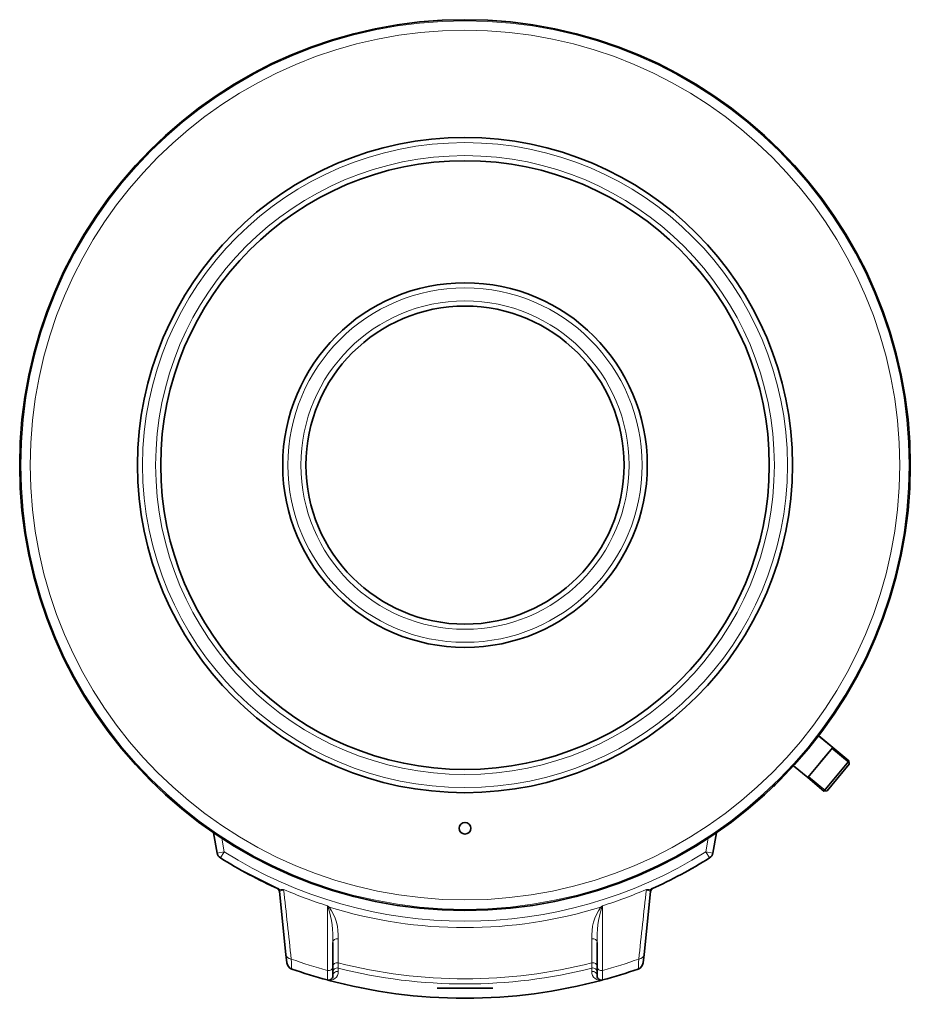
# Model space of a CAD drawing. Header units: millimetres. Extents: x -1285 to 2881, y -1505 to 2893.
# Tile 2 of 8: x -110 to 503, y -824 to -146. Entities that reach past the tile are written whole.
import ezdxf

# ---------------------------------------------------------------- set-up
doc = ezdxf.new("R2010")
doc.units = ezdxf.units.MM
for name, color, linetype in [('300029367', 7, 'Continuous'), ('7627262', 7, 'Continuous'), ('7682704', 7, 'Continuous'), ('8965_4099_ARMAFL', 7, 'Continuous'), ('EEP06411_TUBE_CO', 7, 'Continuous'), ('FactualArea', 7, 'Continuous')]:
    doc.layers.add(name, color=color, linetype=linetype)

# ---------------------------------------------------------------- blocks, each defined once
blk = doc.blocks.new('SE2')
at = {"layer": '300029367', "color": 2, "linetype": 'Continuous', "lineweight": 35}
for p, q in [((177.58, -813.02), (216.08, -813.02)), ((177.58, -813.12), (177.58, -813.02)), ((177.58, -813.12), (216.08, -813.12)), ((216.08, -813.12), (216.08, -813.02))]:
    blk.add_line(p, q, dxfattribs=at)
at = {"layer": '7627262', "color": 2, "linetype": 'Continuous', "lineweight": 35}
for p, q in [((26.18, -720.05), (23.71, -706.06)), ((369.95, -706.06), (367.48, -720.05)), ((67.27, -744.24), (44.44, -732.85)), ((73.57, -789.88), (69.02, -746.66)), ((324.64, -746.66), (320.09, -789.88)), ((105.83, -781.74), (105.83, -798.64)), ((287.83, -798.64), (287.83, -781.74)), ((74.18, -795.71), (73.57, -789.88)), ((320.09, -789.88), (319.48, -795.71)), ((105.83, -798.64), (105.83, -804.57)), ((287.83, -804.57), (287.83, -798.64))]:
    blk.add_line(p, q, dxfattribs=at)
at = {"layer": '7627262', "color": 7, "linetype": 'Continuous', "lineweight": 18}
for p, q in [((29.46, -709.91), (31.1, -719.18)), ((362.56, -719.18), (364.2, -709.91)), ((31.1, -719.18), (26.18, -720.05)), ((31.1, -719.18), (28.44, -723.41)), ((365.22, -723.41), (362.56, -719.18)), ((362.56, -719.18), (367.48, -720.05)), ((109.57, -799.28), (109.56, -801.66)), ((284.1, -801.66), (284.09, -799.28))]:
    blk.add_line(p, q, dxfattribs=at)
at = {"layer": '7627262', "color": 2, "linetype": 'Continuous', "lineweight": 35}
for centre, radius, start, end in [((31.1, -719.18), 5, 190, 237.79883), ((196.83, -456.02), 316, 237.79883, 246.00489), ((196.83, -456.02), 316, 293.99511, 302.20117), ((362.56, -719.18), 5, 302.20117, 350), ((196.83, -456.02), 316, 298.83237, 299.74686), ((66.04, -746.97), 3, 6, 65.79508), ((327.62, -746.97), 3, 114.20492, 174), ((79.15, -795.18), 5, 186, 250.86485), ((314.51, -795.18), 5, 289.13515, 354), ((196.83, -456.02), 364, 250.86485, 254.90693), ((102.83, -804.57), 3, 254.90693, 0), ((290.83, -804.57), 3, 180, 285.09307), ((196.83, -456.02), 364, 285.09307, 289.13515), ((196.83, -456.02), 364, 254.91858, 285.08142)]:
    blk.add_arc(centre, radius, start, end, dxfattribs=at)
at = {"layer": '7627262', "color": 7, "linetype": 'Continuous', "lineweight": 18}
for centre, radius, start, end in [((196.83, -456.02), 311, 237.79883, 302.20117), ((71.03, -737.43), 7.77, 249.63534, 276.78778), ((196.83, -456.02), 314.94, 246.63891, 252.49874), ((-44504.14, -5672.66), 44847.61, 6.246365, 6.30796), ((196.83, -456.02), 314.94, 287.50126, 293.36109), ((44897.81, -5672.66), 44847.62, 173.69204, 173.753635), ((322.63, -737.43), 7.77, 263.21222, 290.36466), ((114.58, -739.95), 20.62, 232.81826, 237.17222), ((122.23, -746.13), 22.57, 206.99877, 210.20569), ((32.24, -778.84), 73.64, 357.74669, 16.85371), ((196.83, -456.02), 315.41, 252.77012, 287.22988), ((74.73, -777.1), 34.85, 356.57081, 34.64861), ((318.95, -777.1), 34.87, 145.36179, 183.41879), ((361.42, -778.84), 73.65, 163.14676, 182.25284), ((279.08, -739.95), 20.62, 302.82778, 307.18174), ((271.43, -746.13), 22.57, 329.79431, 333.00123), ((196.83, -456.02), 357.64, 250.46138, 254.65784), ((196.83, -456.02), 350.68, 255.57791, 284.42209), ((196.83, -456.02), 354.18, 255.73699, 284.26301), ((196.83, -456.02), 357.64, 285.34216, 289.53862), ((103.58, -801.67), 5.99, 255.92588, 0.15269), ((290.08, -801.67), 5.99, 179.84731, 284.07412)]:
    blk.add_arc(centre, radius, start, end, dxfattribs=at)
for centre, major_axis, ratio, start_param, end_param in [((67.11, -747.45), (-1.22, -2.74), 0.871111, 2.420069, 3.141593), ((326.55, -747.45), (1.22, -2.74), 0.871111, 3.141593, 3.863116), ((102.62, -759.81), (1.97, 2.26), 0.605065, 0.630635, 0.919496), ((291.04, -759.81), (-1.97, 2.26), 0.605065, 5.363689, 5.65255), ((108.83, -781.74), (-3, 0), 0.87593, 4.480012, 6.283185), ((284.83, -781.74), (3, 0), 0.87593, 0, 1.803173), ((78.54, -789.35), (4.97, 0.52), 0.755981, 3.141593, 4.365763), ((315.12, -789.35), (-4.97, 0.52), 0.755981, 1.917423, 3.141593), ((102.83, -798.64), (3, 0), 0.777004, 4.502354, 6.283185), ((108.83, -798.21), (-3, 0), 0.876582, 4.490667, 6.283185), ((108.83, -802.19), (-3, 0), 0.999838, 4.463491, 6.283185), ((284.83, -802.19), (3, 0), 0.999838, 0, 1.819694), ((284.83, -798.21), (3, 0), 0.876582, 0, 1.792518), ((290.83, -798.64), (-3, 0), 0.777004, 0, 1.780831), ((108.83, -804.57), (-3, 0), 0.999838, 4.465119, 6.283185), ((284.83, -804.57), (3, 0), 0.999838, 0, 1.818066)]:
    blk.add_ellipse(centre, major_axis=major_axis, ratio=ratio, start_param=start_param, end_param=end_param, dxfattribs=at)
at = {"layer": '7627262', "color": 2, "linetype": 'Continuous', "lineweight": 35}
blk.add_open_spline([(67.27, -744.24), (67.27, -744.24), (67.34, -744.27), (67.57, -744.37), (67.66, -744.41), (67.77, -744.46)], degree=3, knots=[0, 0, 0, 0, 0.5, 0.5, 0.7138265, 0.7138265, 0.7138265, 0.7138265], dxfattribs=at)
at = {"layer": '7627262', "color": 7, "linetype": 'Continuous', "lineweight": 18}
for points, knots in [([(71.95, -745.14), (71.83, -745.22), (71.72, -745.29), (71.49, -745.42), (71.38, -745.49), (71.06, -745.66), (70.85, -745.76), (70.25, -746.01), (69.9, -746.1), (69.6, -746.1)], [0, 0, 0, 0, 0.125, 0.125, 0.25, 0.25, 0.5, 0.5, 1, 1, 1, 1]), ([(324.06, -746.1), (323.76, -746.1), (323.41, -746.01), (322.81, -745.76), (322.6, -745.66), (322.28, -745.49), (322.17, -745.42), (321.94, -745.29), (321.83, -745.22), (321.71, -745.14)], [0, 0, 0, 0, 0.5, 0.5, 0.75, 0.75, 0.875, 0.875, 1, 1, 1, 1]), ([(69.6, -746.1), (69.47, -746.09), (69.37, -746.11), (69.21, -746.17), (69.15, -746.22), (69.03, -746.37), (69.01, -746.5), (69.02, -746.66)], [0, 0, 0, 0, 0.25, 0.25, 0.5, 0.5, 1, 1, 1, 1]), ([(324.64, -746.66), (324.65, -746.58), (324.64, -746.51), (324.62, -746.38), (324.59, -746.32), (324.51, -746.21), (324.45, -746.17), (324.29, -746.11), (324.19, -746.09), (324.06, -746.1)], [0, 0, 0, 0, 0.25, 0.25, 0.5, 0.5, 0.75, 0.75, 1, 1, 1, 1]), ([(77.22, -793.07), (77.27, -794.16), (77.31, -795.12), (77.36, -796.39), (77.38, -796.78), (77.4, -797.32), (77.41, -797.5), (77.42, -797.83), (77.43, -797.98), (77.46, -798.72), (77.48, -799.16), (77.51, -799.75), (77.51, -799.91), (77.51, -799.91)], [0, 0, 0, 0, 0.25, 0.25, 0.375, 0.375, 0.4375, 0.4375, 0.5, 0.5, 0.75, 0.75, 1, 1, 1, 1]), ([(109.49, -795.64), (109.5, -796.22), (109.51, -796.73), (109.53, -797.4), (109.53, -797.6), (109.54, -797.98), (109.54, -798.15), (109.56, -798.91), (109.57, -799.24), (109.57, -799.28)], [0, 0, 0, 0, 0.25, 0.25, 0.375, 0.375, 0.5, 0.5, 1, 1, 1, 1]), ([(284.09, -799.28), (284.09, -799.24), (284.1, -798.91), (284.12, -798.15), (284.12, -797.98), (284.13, -797.6), (284.13, -797.4), (284.15, -796.73), (284.16, -796.22), (284.17, -795.64)], [0, 0, 0, 0, 0.5, 0.5, 0.625, 0.625, 0.75, 0.75, 1, 1, 1, 1]), ([(316.15, -799.91), (316.15, -799.91), (316.16, -799.76), (316.17, -799.31), (316.18, -799.12), (316.2, -798.79), (316.2, -798.67), (316.21, -798.41), (316.22, -798.27), (316.25, -797.54), (316.28, -796.82), (316.34, -795.55), (316.35, -795.1), (316.4, -794.13), (316.42, -793.61), (316.44, -793.07)], [0, 0, 0, 0, 0.25, 0.25, 0.375, 0.375, 0.4375, 0.4375, 0.5, 0.5, 0.75, 0.75, 0.875, 0.875, 1, 1, 1, 1]), ([(102.05, -807.46), (102.05, -807.46), (102.05, -807.32), (102.07, -806.76), (102.08, -806.34), (102.1, -805.22), (102.12, -804.53), (102.15, -803.31), (102.16, -802.87), (102.18, -801.94), (102.19, -801.44), (102.2, -800.91)], [0, 0, 0, 0, 0.25, 0.25, 0.5, 0.5, 0.75, 0.75, 0.875, 0.875, 1, 1, 1, 1]), ([(291.46, -800.91), (291.48, -801.96), (291.5, -802.89), (291.54, -804.51), (291.56, -805.2), (291.58, -806.04), (291.58, -806.29), (291.59, -806.71), (291.6, -806.89), (291.6, -807.18), (291.61, -807.28), (291.61, -807.43), (291.61, -807.46), (291.61, -807.46)], [0, 0, 0, 0, 0.25, 0.25, 0.5, 0.5, 0.625, 0.625, 0.75, 0.75, 0.875, 0.875, 1, 1, 1, 1])]:
    blk.add_open_spline(points, degree=3, knots=knots, dxfattribs=at)
for points in [[(102.2, -800.91), (102.18, -786.12), (102.15, -771.28), (102.12, -756.38)], [(291.54, -756.38), (291.51, -771.28), (291.48, -786.12), (291.46, -800.91)], [(109.52, -779.18), (109.51, -784.67), (109.5, -790.16), (109.49, -795.64)], [(284.17, -795.64), (284.16, -790.16), (284.15, -784.67), (284.14, -779.18)]]:
    blk.add_open_spline(points, degree=3, dxfattribs=at)
at = {"layer": '7682704', "color": 7, "linetype": 'Continuous', "lineweight": 18}
for p, q in [((-109.43, -451.02), (-109.34, -451.02)), ((503.09, -451.02), (503, -451.02)), ((-109.43, -455.02), (-109.34, -455.02)), ((503.09, -455.02), (503, -455.02))]:
    blk.add_line(p, q, dxfattribs=at)
at = {"layer": '7682704', "color": 2, "linetype": 'Continuous', "lineweight": 35}
for centre, radius in [((196.83, -453.02), 306.6), ((196.83, -453.02), 225.5), ((196.83, -453.02), 209.5), ((196.83, -453.02), 125.5), ((196.83, -453.02), 109.5), ((196.83, -703.02), 4)]:
    blk.add_circle(centre, radius, dxfattribs=at)
at = {"layer": '7682704', "color": 7, "linetype": 'Continuous', "lineweight": 18}
for radius in [305.81, 299.31, 222, 213, 122, 113]:
    blk.add_circle((196.83, -453.02), radius, dxfattribs=at)
at = {"layer": '7682704', "color": 2, "linetype": 'Continuous', "lineweight": 35}
for radius, start, end in [(306.27, 179.62584, 180.37416), (306.18, 179.62573, 180.37427), (306.18, 359.62573, 0.37427), (306.27, 359.62584, 0.37416)]:
    blk.add_arc((196.83, -453.02), radius, start, end, dxfattribs=at)
for points, knots in [([(-109.34, -451.02), (-109.34, -450.36), (-109.34, -449.71), (-109.34, -448.79), (-109.35, -448.52), (-109.37, -448.52), (-109.39, -448.78), (-109.41, -449.72), (-109.42, -450.36), (-109.43, -451.02)], [0, 0, 0, 0, 0.25, 0.25, 0.5, 0.5, 0.75, 0.75, 1, 1, 1, 1]), ([(503, -451.02), (503, -450.36), (503, -449.71), (503, -448.79), (503.01, -448.52), (503.03, -448.52), (503.05, -448.78), (503.07, -449.72), (503.08, -450.36), (503.09, -451.02)], [0, 0, 0, 0, 0.25, 0.25, 0.5, 0.5, 0.75, 0.75, 1, 1, 1, 1]), ([(-109.43, -455.02), (-109.42, -455.68), (-109.41, -456.33), (-109.39, -457.12), (-109.38, -457.35), (-109.37, -457.46)], [0, 0, 0, 0, 0.25, 0.25, 0.4295856, 0.4295856, 0.4295856, 0.4295856]), ([(-109.36, -457.52), (-109.35, -457.52), (-109.34, -457.25), (-109.34, -456.32), (-109.34, -455.68), (-109.34, -455.02)], [0.5004672, 0.5004672, 0.5004672, 0.5004672, 0.75, 0.75, 1, 1, 1, 1]), ([(503.09, -455.02), (503.08, -455.68), (503.07, -456.33), (503.05, -457.25), (503.03, -457.52), (503.01, -457.52), (503, -457.26), (503, -456.32), (503, -455.68), (503, -455.02)], [0, 0, 0, 0, 0.25, 0.25, 0.5, 0.5, 0.75, 0.75, 1, 1, 1, 1])]:
    blk.add_open_spline(points, degree=3, knots=knots, dxfattribs=at)
at = {"layer": '8965_4099_ARMAFL', "color": 2, "linetype": 'Continuous', "lineweight": 35}
for p, q in [((451.73, -623.48), (451.47, -623.79)), ((451.73, -623.48), (451.69, -623.45)), ((451.77, -623.42), (451.73, -623.39)), ((451.77, -623.42), (451.73, -623.48)), ((409.31, -674.05), (409.57, -674.26)), ((411.55, -671.88), (409.57, -674.26))]:
    blk.add_line(p, q, dxfattribs=at)
at = {"layer": 'EEP06411_TUBE_CO', "color": 2, "linetype": 'Continuous', "lineweight": 35}
for p, q in [((450.01, -647.46), (440.28, -639.39)), ((450.05, -647.4), (440.33, -639.33)), ((450.01, -647.46), (432.82, -668.16)), ((450.05, -647.4), (441.46, -657.75)), ((461.16, -656.72), (450.01, -647.46)), ((461.21, -656.66), (450.05, -647.4)), ((461.16, -656.72), (443.98, -677.42)), ((461.16, -656.72), (461.21, -656.66)), ((461.36, -658.83), (461.16, -656.72)), ((461.41, -658.77), (461.21, -656.66)), ((423.01, -660.01), (432.82, -668.16)), ((446.09, -677.22), (461.36, -658.83)), ((461.41, -658.77), (461.36, -658.83)), ((432.82, -668.16), (443.98, -677.42)), ((443.98, -677.42), (446.09, -677.22))]:
    blk.add_line(p, q, dxfattribs=at)
at = {"layer": 'EEP06411_TUBE_CO', "color": 7, "linetype": 'Continuous', "lineweight": 15}
for p, q in [((461.28, -657.99), (449.43, -648.15)), ((461.33, -657.93), (449.48, -648.09)), ((445.25, -677.3), (433.4, -667.46))]:
    blk.add_line(p, q, dxfattribs=at)

msp = doc.modelspace()

# ---------------------------------------------------------------- block references
at = {"layer": 'FactualArea'}
msp.add_blockref('SE2', (0, 0), dxfattribs=at)

doc.saveas('drawing.dxf')
